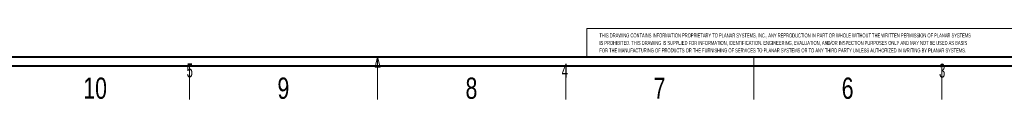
# Model space of a CAD drawing. Header units: millimetres. Extents: x 0 to 863, y 0 to 558.
# Tile 33 of 61: x 329 to 612, y 0 to 21. Entities that reach past the tile are written whole.
import ezdxf

# ---------------------------------------------------------------- set-up
doc = ezdxf.new("R2010")
doc.units = ezdxf.units.MM
doc.styles.add('SLDTEXTSTYLE0', font='TXT', dxfattribs={"width": 0.75})
doc.styles.add('SLDTEXTSTYLE1', font='TXT', dxfattribs={"width": 0.605})

# ---------------------------------------------------------------- blocks, each defined once
blk = doc.blocks.new('SW_NOTE_0')
at = {"color": 0, "linetype": 'Continuous', "lineweight": 0, "char_height": 1.15, "attachment_point": 1, "style": 'SLDTEXTSTYLE1'}
for s, insert in [('THIS DRAWING CONTAINS INFORMATION PROPRIETARY TO PLANAR SYSTEMS, INC., ANY REPRODUCTION IN PART OR WHOLE WITHOUT THE WRITTEN PERMISSION OF PLANAR SYSTEMS', (0, 1.48)), ('IS PROHIBITED. THIS DRAWING IS SUPPLIED FOR INFORMATION, IDENTIFICATION, ENGINEERING, EVALUATION, AND/OR INSPECTION PURPOSES ONLY AND MAY NOT BE USED AS BASIS', (0, -0.67)), ('FOR THE MANUFACTURING OF PRODUCTS OR THE FURNISHING OF SERVICES TO PLANAR SYSTEMS OR TO ANY THIRD PARTY UNLESS AUTHORIZED IN WRITING BY PLANAR SYSTEMS.', (0, -2.82))]:
    blk.add_mtext(s, dxfattribs=dict(at, insert=insert))

msp = doc.modelspace()

# ---------------------------------------------------------------- linework, layer by layer
at = {"color": 7, "linetype": 'Continuous', "lineweight": 15}
for p, q in [((491.795, 20.837), (491.795, 12.7)), ((641.35, 20.837), (491.795, 20.837)), ((377.825, 10), (377.825, 0.475)), ((431.8, 0.474), (431.8, 10.001)), ((431.8, 10), (431.8, 0.475)), ((485.775, 10), (485.775, 0.475)), ((539.75, 10), (539.75, 0.475)), ((593.725, 10), (593.725, 0.475))]:
    msp.add_line(p, q, dxfattribs=at)
at = {"color": 7, "linetype": 'Continuous', "lineweight": 40}
for p, q in [((25.4, 12.7), (838.2, 12.7)), ((853.6, 10), (10, 10))]:
    msp.add_line(p, q, dxfattribs=at)
at = {"color": 7, "linetype": 'Continuous', "lineweight": 0}
for p, q in [((431.8, 12.7), (431.05, 9.7)), ((431.8, 12.7), (432.55, 9.7)), ((431.8, 12.7), (431.8, 6.7)), ((539.75, 12.7), (539.75, 6.7)), ((432.55, 9.7), (431.05, 9.7))]:
    msp.add_line(p, q, dxfattribs=at)

# ---------------------------------------------------------------- block references
msp.add_blockref('SW_NOTE_0', (495.449, 17.947), dxfattribs=at)

# ---------------------------------------------------------------- texts
at = {"color": 7, "linetype": 'Continuous', "lineweight": 0, "attachment_point": 2}
for s, insert, char_height, style in [('5', (377.874, 10.816), 4, 'SLDTEXTSTYLE1'), ('4', (485.531, 10.757), 4, 'SLDTEXTSTYLE1'), ('3', (593.814, 10.745), 4, 'SLDTEXTSTYLE1'), ('10', (350.715, 6.764), 6.096, 'SLDTEXTSTYLE0'), ('9', (404.751, 6.764), 6.096, 'SLDTEXTSTYLE0'), ('8', (458.726, 6.764), 6.096, 'SLDTEXTSTYLE0'), ('7', (512.701, 6.764), 6.096, 'SLDTEXTSTYLE0'), ('6', (566.676, 6.764), 6.096, 'SLDTEXTSTYLE0')]:
    msp.add_mtext(s, dxfattribs=dict(at, insert=insert, char_height=char_height, style=style))

doc.saveas('drawing.dxf')
